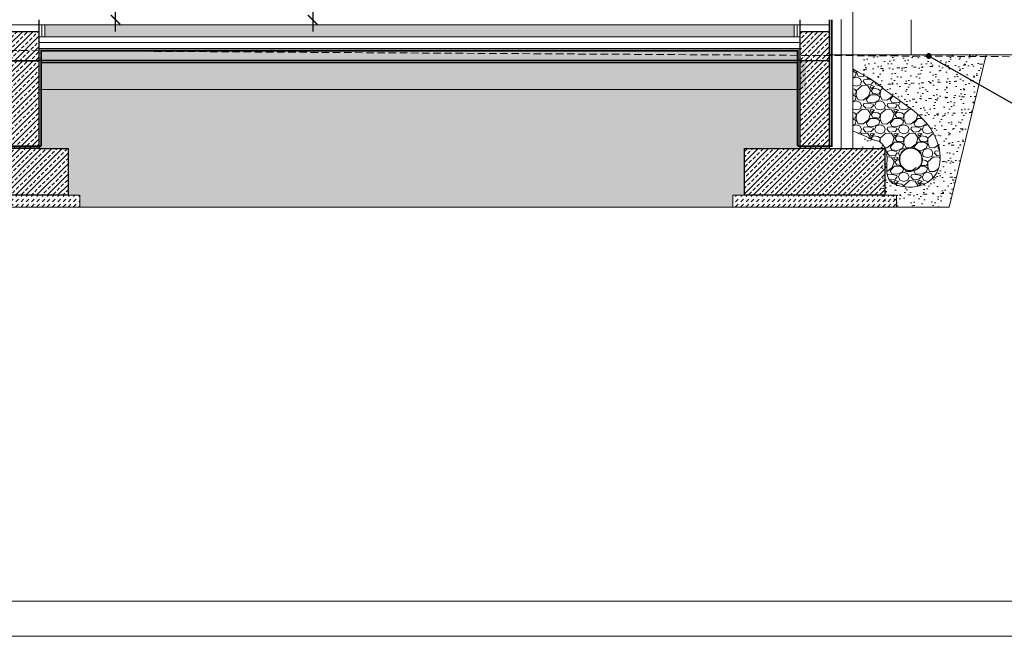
# Model space of a CAD drawing. Header units: millimetres. Extents: x -115268 to 140687, y -37779 to 24471.
# Tile 54 of 256: x 46723 to 47564, y -12796 to -12269. Entities that reach past the tile are written whole.
import ezdxf
from ezdxf import colors
from ezdxf.entities.mleader import LeaderData, LeaderLine
from ezdxf.math import Vec2, Vec3

# ---------------------------------------------------------------- set-up
doc = ezdxf.new("R2010")
doc.units = ezdxf.units.MM
doc.header["$PDMODE"] = 2
doc.header["$PDSIZE"] = 1
doc.linetypes.add('DASHED', pattern=[19.05, 12.7, -6.35])
doc.layers.get('0').update_dxf_attribs({"lineweight": 9})
for name, color, linetype, lineweight in [('A_CIENKA', 7, 'Continuous', 9), ('A_HATCH', 8, 'Continuous', 9), ('A_IZOLACJA', 8, 'ZIGZAG', 9), ('A_KONSTRUKCJA', 3, 'Continuous', 25), ('A_PRZERYW', 8, 'DASHED', 9), ('A_RAMKA', 7, 'Continuous', 9), ('A_WIDOK', 253, 'Continuous', 9)]:
    doc.layers.add(name, color=color, linetype=linetype, lineweight=lineweight)
doc.layers.add('A_WYMIAR', color=253, linetype='Continuous', lineweight=5, transparency=0.2)
doc.styles.add('romans 1-100', font='romans.shx', dxfattribs={"width": 0.7, "height": 17})
doc.linetypes.add('ZIGZAG', pattern='A,0.00254,-5.08,[131,ltypeshp.shx,S=5.08,R=0,X=-5.08,Y=0],-10.16,[131,ltypeshp.shx,S=5.08,R=180,X=5.08,Y=0],-5.08', length=20.32254)
doc.dimstyles.new('___SKALA_1_100', dxfattribs={"dimscale": 10, "dimtxt": 17, "dimasz": 0.8, "dimexe": 2, "dimexo": 2, "dimgap": 1, "dimtad": 1, "dimdec": 4, "dimrnd": 0.5, "dimdsep": 46, "dimtxsty": 'romans 1-100', "dimblk": 'ARCHTICK', "dimcen": 0.1, "dimdle": 1, "dimse1": 1, "dimse2": 1, "dimadec": 0, "dimazin": 0, "dimtfac": 1, "dimtdec": 4, "dimtix": 1, "dimtmove": 0, "dimatfit": 3, "dimldrblk": 'ARCHTICK', "dimfxl": 6, "dimfxlon": 1, "dimtolj": 1, "dimarcsym": 0})
pattern_1 = [(82.5, (94.794, -8.652), (-7.147627, 6.6950698), [0, -7.7216, 0, -8.636, 0, -8.255]), (52.5, (94.794, -8.652), (-3.7802186, 16.494657), [0, -4.1656, 0, -6.9596, 0, -2.667]), (12.5, (90.376, -13.07), (11.1659965, 11.2066462), [0, -2.54, 0, -9.144, 0, -11.938]), (2.5, (90.376, -13.07), (7.645622, 13.9510156), [0, -1.27, 0, -5.9944, 0, -6.858])]

# ---------------------------------------------------------------- blocks, each defined once
blk = doc.blocks.new('_Dot')
at = {"color": 0, "linetype": 'ByBlock', "lineweight": -2}
blk.add_line((-0.5, 0), (-1, 0), dxfattribs=at)
at = {"color": 0, "linetype": 'ByBlock', "const_width": 0.5}
blk.add_lwpolyline([(-0.25, 0, 1), (0.25, 0, 1)], format="xyb", close=True, dxfattribs=at)
blk = doc.blocks.new('_ArchTick')
at = {"color": 0, "linetype": 'ByBlock', "const_width": 0.15}
blk.add_lwpolyline([(-0.5, -0.5), (0.5, 0.5)], dxfattribs=at)
blk = doc.blocks.new('*D2042')
at = {"layer": 'A_WYMIAR', "color": 0, "lineweight": -2, "transparency": 16777216}
blk.add_line((46804.53, -12279.27), (46804.53, -11959.27), dxfattribs=at)
at = {"layer": 'Defpoints', "color": 0, "transparency": 16777216}
for p in [(46804.53, -11969.27), (46824.17, -11969.27), (46835.01, -12269.27)]:
    blk.add_point(p, dxfattribs=at)
at = {"layer": 'A_WYMIAR', "color": 0, "lineweight": -2, "transparency": 16777216, "xscale": 8, "yscale": 8, "zscale": 8}
for p, rotation in [((46804.53, -11969.27), 90), ((46804.53, -12269.27), 270)]:
    blk.add_blockref('_ArchTick', p, dxfattribs=dict(at, rotation=rotation))
at = {"layer": 'A_WYMIAR', "color": 0, "transparency": 16777216, "insert": (46786.03, -12119.27), "char_height": 17, "attachment_point": 5, "rotation": 90, "style": 'romans 1-100'}
blk.add_mtext('\\A1;300', dxfattribs=at)
blk = doc.blocks.new('*D2059')
at = {"layer": 'A_WYMIAR', "color": 0, "lineweight": -2, "ltscale": 0.5, "transparency": 16777216}
blk.add_line((46972.98, -11818.78), (46972.98, -12279.27), dxfattribs=at)
at = {"layer": 'Defpoints', "color": 0, "ltscale": 0.5, "transparency": 16777216}
for p in [(46734.17, -11828.78), (46734.17, -12269.27), (46972.98, -12269.27)]:
    blk.add_point(p, dxfattribs=at)
at = {"layer": 'A_WYMIAR', "color": 0, "lineweight": -2, "ltscale": 0.5, "transparency": 16777216, "xscale": 8, "yscale": 8, "zscale": 8}
for p, rotation in [((46972.98, -11828.78), 90), ((46972.98, -12269.27), 270)]:
    blk.add_blockref('_ArchTick', p, dxfattribs=dict(at, rotation=rotation))
at = {"layer": 'A_WYMIAR', "color": 0, "ltscale": 0.5, "transparency": 16777216, "insert": (46954.48, -12049.02), "char_height": 17, "attachment_point": 5, "rotation": 90, "style": 'romans 1-100'}
blk.add_mtext('\\A1;440.5', dxfattribs=at)
blk = doc.blocks.new('*D2060')
at = {"layer": 'A_WYMIAR', "color": 0, "lineweight": -2, "ltscale": 0.5, "transparency": 16777216}
blk.add_line((46191.95, -12273.94), (46191.95, -11813.46), dxfattribs=at)
at = {"layer": 'Defpoints', "color": 0, "ltscale": 0.5, "transparency": 16777216}
for p in [(46191.95, -11823.46), (46800.13, -11823.46), (46800.13, -12263.94)]:
    blk.add_point(p, dxfattribs=at)
at = {"layer": 'A_WYMIAR', "color": 0, "lineweight": -2, "ltscale": 0.5, "transparency": 16777216, "xscale": 8, "yscale": 8, "zscale": 8}
for p, rotation in [((46191.95, -11823.46), 90), ((46191.95, -12263.94), 270)]:
    blk.add_blockref('_ArchTick', p, dxfattribs=dict(at, rotation=rotation))
at = {"layer": 'A_WYMIAR', "color": 0, "ltscale": 0.5, "transparency": 16777216, "insert": (46173.45, -12043.7), "char_height": 17, "attachment_point": 5, "rotation": 90, "style": 'romans 1-100'}
blk.add_mtext('\\A1;440.5', dxfattribs=at)

msp = doc.modelspace()

# ---------------------------------------------------------------- hatches: boundary and pattern name
at = {"layer": 'A_CIENKA', "true_color": 0x636466}
h = msp.add_hatch(dxfattribs=at)
h.set_pattern_fill('GRAVEL', color=251, scale=0.8)
h.set_pattern_definition([(228.0127875, (-16746.2753, 10830.3986), (-162.560000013, -182.87999999), [2.7337715, -270.643869]), (184.969741, (-16748.1041, 10828.3666), (243.839999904, 20.320001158), [4.691238, -464.432391]), (132.510447, (-16752.7777, 10827.9602), (203.200000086, -223.519999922), [3.307852, -327.4777824]), (267.273689, (-16760.7025, 10822.8802), (20.320000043, 406.399999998), [4.272036, -422.9314994]), (292.8336542, (-16760.9057, 10818.613), (-101.600000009, 243.839999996), [4.1890696, -414.718462]), (357.273689, (-16759.2801, 10814.7522), (-406.399999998, 20.320000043), [4.272036, -422.9314994]), (37.6942405, (-16755.0129, 10814.549), (-264.159999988, -203.200000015), [5.649549, -559.3049225]), (72.2553284, (-16750.5425, 10818.0034), (142.240000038, 447.039999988), [5.333756, -528.042053]), (121.4295656, (-16748.9169, 10823.0834), (-162.560000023, 264.159999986), [4.286504, -424.3643656]), (175.2363583, (-16751.1521, 10826.741), (223.519999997, -20.320000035), [4.893706, -239.7914956]), (222.3974378, (-16756.0289, 10827.1474), (-243.839999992, -223.5200000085), [6.3286234, -626.53418]), (138.8140748, (-16740.5857, 10822.677), (-142.23999999, 121.92000001), [2.1600363, -213.8445266]), (171.4692344, (-16742.2113, 10824.0994), (264.160000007, -40.639999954), [4.109456, -406.837112]), (225, (-16746.275, 10824.709), (-5e-15, -20.32), [2.873675, -25.863145]), (203.1985905, (-16747.6977, 10827.1474), (101.6, 40.63999999), [1.5475306, -153.204979]), (291.8014095, (-16749.12, 10826.5378), (-20.32, 60.96), [2.188525, -107.238024]), (30.9637565, (-16748.3073, 10824.5058), (60.96, 40.64), [3.554557, -114.930385]), (161.565051, (-16745.259, 10826.3346), (40.64, -20.32), [2.570297, -61.687185]), (16.3895403, (-16760.9057, 10826.5378), (203.2, 60.96), [3.600704, -356.4706134]), (70.346176, (-16757.4513, 10827.5538), (-81.280000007, -223.519999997), [3.0207915, -299.0577254]), (293.1985905, (-16745.2593, 10830.3986), (-40.63999999, 101.6), [3.095041, -151.657469]), (343.6104597, (-16744.0401, 10827.5538), (-203.200000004, 60.959999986), [3.600704, -356.4706134]), (339.4439548, (-16760.9057, 10813.9394), (-101.6, 40.64), [3.4722816, -170.1418745]), (294.7751406, (-16757.6545, 10812.7202), (-101.60000012, 223.519999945), [2.909377, -288.028747]), (66.8014095, (-16745.056, 10810.0786), (40.63999999, 101.6), [3.095041, -151.657469]), (17.3540246, (-16743.8369, 10812.9234), (-264.159999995, -81.280000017), [3.406262, -337.219008]), (69.4439548, (-16755.013, 10810.0786), (-40.64, -101.6), [1.736141, -171.8780153]), (101.3099325, (-16746.2753, 10810.0786), (-20.32, 81.28), [1.036117, -102.57596]), (165.9637565, (-16746.4785, 10811.0946), (60.96, -20.32), [4.1890696, -79.592437]), (186.009006, (-16750.5425, 10812.1106), (203.199999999, 20.32000001), [3.882136, -384.330919]), (303.690068, (-16748.3073, 10822.677), (-20.32, 40.64), [2.930591, -70.334211]), (353.1572266, (-16746.6817, 10820.2386), (345.440000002, -40.639999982), [5.116454, -506.5280725]), (60.945396, (-16741.6017, 10819.629), (-81.28, -142.24), [2.092066, -207.1151385]), (90, (-16740.586, 10821.458), (-20.32, 20.32), [1.2192, -19.1008]), (120.2564372, (-16750.9489, 10812.7202), (81.27999999, -142.240000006), [2.8229357, -279.471526]), (48.0127875, (-16752.3713, 10815.1586), (162.560000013, 182.879999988), [5.467543, -267.9100976]), (0, (-16748.714, 10819.223), (20.32, 20.32), [5.2832, -15.0368]), (325.3048465, (-16743.4305, 10819.2226), (203.200000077, -142.23999989), [3.2128765, -318.074534]), (254.054604, (-16740.789, 10817.3938), (-20.32, -81.28), [2.9586326, -144.9732003]), (207.6459754, (-16741.6017, 10814.549), (-386.080000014, -203.199999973), [4.817161, -476.8997154]), (175.4260787, (-16745.8689, 10812.3138), (-264.16, 20.32), [5.0962357, -504.5267716])])
h.paths.add_polyline_path([(45447.16536, -12303.76834), (45164.16536, -12303.76834), (45164.16536, -12328.76834), (45447.16536, -12328.76834)])
h.paths.add_polyline_path([(46027.16536, -12328.76834), (46027.16536, -12303.76834), (45476.16536, -12303.76834), (45476.16536, -12328.76834)])
h.paths.add_polyline_path([(46739.16536, -12304.26834), (46739.16536, -12328.76834), (47394.16536, -12328.76834), (47394.16536, -12303.76834), (46052.16536, -12303.76834), (46052.16536, -12328.76834), (46714.16536, -12328.76834), (46714.16536, -12304.26834)])
h = msp.add_hatch(dxfattribs=at)
h.set_pattern_fill('GRAVEL', color=251, scale=0.8)
h.set_pattern_definition([(228.0127875, (-124191.3337, 194636.8803), (-162.560000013, -182.879999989), [2.7337715, -270.6438691]), (184.969741, (-124193.1625, 194634.8483), (243.8399999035, 20.3200011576), [4.6912378, -464.4323911]), (132.5104471, (-124197.8361, 194634.4419), (203.200000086, -223.519999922), [3.3078522, -327.4777824]), (267.273689, (-124205.7609, 194629.3619), (20.3200000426, 406.399999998), [4.2720362, -422.9314994]), (292.8336542, (-124205.9641, 194625.0947), (-101.6000000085, 243.8399999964), [4.1890696, -414.718462]), (357.273689, (-124204.3385, 194621.2339), (-406.399999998, 20.3200000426), [4.2720362, -422.9314994]), (37.69424047, (-124200.0713, 194621.0307), (-264.1599999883, -203.2000000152), [5.6495493, -559.3049225]), (72.25532837, (-124195.6009, 194624.4851), (142.2400000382, 447.0399999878), [5.3337562, -528.0420528]), (121.4295656, (-124193.9753, 194629.5651), (-162.560000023, 264.1599999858), [4.286504, -424.3643656]), (175.2363583, (-124196.2105, 194633.2227), (223.519999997, -20.320000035), [4.8937062, -239.7914956]), (222.3974378, (-124201.0873, 194633.6291), (-243.8399999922, -223.5200000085), [6.3286234, -626.5341801]), (138.8140748, (-124185.6441, 194629.1587), (-142.239999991, 121.92000001), [2.1600363, -213.8445266]), (171.4692344, (-124187.2697, 194630.5811), (264.160000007, -40.639999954), [4.1094558, -406.837112]), (225, (-124191.334, 194631.19), (-5e-15, -20.32), [2.8736747, -25.8631449]), (203.1985905, (-124192.756, 194633.629), (101.600000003, 40.639999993), [1.5475306, -153.204979]), (291.8014095, (-124194.1785, 194633.0195), (-20.320000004, 60.96), [2.188525, -107.2380239]), (30.9637565, (-124193.3657, 194630.9875), (60.96, 40.64), [3.5545573, -114.9303852]), (161.5650512, (-124190.318, 194632.816), (40.64, -20.32), [2.5702971, -61.687185]), (16.38954033, (-124205.9641, 194633.0195), (203.2, 60.96), [3.600704, -356.4706134]), (70.34617594, (-124202.5097, 194634.0355), (-81.2800000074, -223.5199999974), [3.0207915, -299.0577254]), (293.1985905, (-124190.3177, 194636.8803), (-40.639999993, 101.600000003), [3.0950408, -151.6574687]), (343.61045967, (-124189.0985, 194634.0355), (-203.2000000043, 60.959999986), [3.600704, -356.4706134]), (339.4439548, (-124205.964, 194620.421), (-101.6, 40.64), [3.4722816, -170.1418745]), (294.7751406, (-124202.7129, 194619.2019), (-101.600000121, 223.519999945), [2.909377, -288.028747]), (66.8014095, (-124190.1145, 194616.5603), (40.639999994, 101.600000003), [3.0950408, -151.6574687]), (17.35402464, (-124188.8953, 194619.4051), (-264.159999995, -81.280000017), [3.4062619, -337.2190078]), (69.4439548, (-124200.0713, 194616.5603), (-40.64, -101.6), [1.7361408, -171.8780153]), (101.3099325, (-124191.3337, 194616.5603), (-20.32, 81.28), [1.0361168, -102.5759597]), (165.9637565, (-124191.537, 194617.5763), (60.96, -20.32), [4.1890696, -79.5924367]), (186.00900596, (-124195.6009, 194618.5923), (203.199999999, 20.3200000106), [3.882136, -384.3309189]), (303.6900675, (-124193.3657, 194629.1587), (-20.32, 40.64), [2.930591, -70.3342109]), (353.1572266, (-124191.7401, 194626.7203), (345.4400000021, -40.639999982), [5.1164541, -506.5280725]), (60.9453959, (-124186.6601, 194626.1107), (-81.280000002, -142.239999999), [2.0920659, -207.1151385]), (90, (-124185.644, 194627.94), (-20.32, 20.32), [1.2192, -19.1008]), (120.25643716, (-124196.0073, 194619.2019), (81.27999999, -142.240000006), [2.8229357, -279.4715262]), (48.0127875, (-124197.4297, 194621.6403), (162.560000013, 182.879999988), [5.467543, -267.9100976]), (360, (-124193.772, 194625.704), (20.32, 20.32), [5.2832, -15.0368]), (325.3048465, (-124188.4889, 194625.7043), (203.200000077, -142.23999989), [3.2128765, -318.0745338]), (254.0546041, (-124185.8473, 194623.8755), (-20.32, -81.28), [2.9586326, -144.9732003]), (207.64597536, (-124186.6601, 194621.0307), (-386.0800000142, -203.199999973), [4.8171608, -476.8997154]), (175.42607874, (-124190.9273, 194618.7955), (-264.16, 20.32), [5.0962357, -504.5267716])])
edge = h.paths.add_edge_path()
edge.add_arc((47483.76236, -12388.63367), 10, 0, 360)
h.paths.add_polyline_path([(47459.52282, -12327.38765), (47459.24248, -12327.14772), (47458.22545, -12326.27021), (47457.10081, -12325.33006), (47455.78464, -12324.29221), (47454.19301, -12323.12157), (47452.24198, -12321.78309), (47449.84763, -12320.24169), (47446.92603, -12318.46229), (47443.39325, -12316.40982), (47439.16536, -12314.04922), (47438.31131, -12313.58169), (47437.4442, -12313.10841), (47434.16536, -12311.31965), (47434.16536, -12364.14352), (47451.8436, -12372.08661), (47451.92899, -12372.10341), (47452.01384, -12372.11951), (47452.09814, -12372.13493), (47452.18184, -12372.14971), (47452.26494, -12372.1639), (47452.34739, -12372.17752), (47452.42918, -12372.19061), (47452.51028, -12372.20321), (47452.59065, -12372.21536), (47452.67028, -12372.22708), (47452.74913, -12372.23842), (47452.82718, -12372.24941), (47452.90441, -12372.26008), (47452.98078, -12372.27048), (47453.05627, -12372.28064), (47453.13085, -12372.29059), (47453.20454, -12372.30035), (47453.27735, -12372.30995), (47453.34931, -12372.3194), (47453.42043, -12372.32873), (47453.49073, -12372.33794), (47453.56023, -12372.34706), (47453.62896, -12372.35611), (47453.69694, -12372.3651), (47453.76417, -12372.37406), (47453.8307, -12372.383), (47453.89653, -12372.39193), (47453.96168, -12372.40089), (47454.02618, -12372.40988), (47454.09005, -12372.41893), (47454.1533, -12372.42806), (47454.21596, -12372.43727), (47454.27804, -12372.44659), (47454.33958, -12372.45605), (47454.40057, -12372.46565), (47454.46106, -12372.47541), (47454.52106, -12372.48536), (47454.58058, -12372.49552), (47454.63965, -12372.50589), (47454.69829, -12372.5165), (47454.75652, -12372.52737), (47454.81435, -12372.53852), (47454.87182, -12372.54996), (47454.92894, -12372.56171), (47454.98572, -12372.57379), (47455.0422, -12372.58623), (47455.09838, -12372.59903), (47455.1543, -12372.61221), (47455.20996, -12372.62581), (47455.2654, -12372.63982), (47455.32063, -12372.65428), (47455.37567, -12372.66919), (47455.43054, -12372.68459), (47455.48527, -12372.70048), (47455.53987, -12372.71688), (47455.59435, -12372.73382), (47455.64876, -12372.75131), (47455.70309, -12372.76938), (47455.75738, -12372.78803), (47455.81164, -12372.80728), (47455.8659, -12372.82716), (47455.92017, -12372.84769), (47455.97447, -12372.86888), (47456.02883, -12372.89075), (47456.08326, -12372.91331), (47456.13779, -12372.9366), (47456.19243, -12372.96062), (47456.24721, -12372.98539), (47456.30215, -12373.01094), (47456.35726, -12373.03728), (47456.41257, -12373.06442), (47456.46809, -12373.0924), (47456.52385, -12373.12122), (47456.57987, -12373.1509), (47456.63616, -12373.18147), (47456.69275, -12373.21294), (47456.74967, -12373.24533), (47456.80691, -12373.27865), (47456.86452, -12373.31293), (47456.92251, -12373.34819), (47456.98089, -12373.38444), (47457.03968, -12373.42169), (47457.09886, -12373.45994), (47457.15842, -12373.49917), (47457.21835, -12373.53938), (47457.27862, -12373.58056), (47457.33924, -12373.6227), (47457.40017, -12373.66579), (47457.46141, -12373.70983), (47457.52295, -12373.75481), (47457.58476, -12373.80071), (47457.64684, -12373.84754), (47457.70917, -12373.89528), (47457.77174, -12373.94392), (47457.83453, -12373.99346), (47457.89753, -12374.04389), (47457.96072, -12374.0952), (47458.02409, -12374.14738), (47458.08763, -12374.20042), (47458.15132, -12374.25432), (47458.21515, -12374.30906), (47458.2791, -12374.36465), (47458.34316, -12374.42106), (47458.40731, -12374.4783), (47458.47154, -12374.53635), (47458.53584, -12374.59521), (47458.60019, -12374.65487), (47458.66458, -12374.71532), (47458.72899, -12374.77655), (47458.79341, -12374.83856), (47458.85783, -12374.90133), (47458.92223, -12374.96485), (47458.98659, -12375.02913), (47459.05091, -12375.09415), (47459.11517, -12375.1599), (47459.17935, -12375.22637), (47459.24344, -12375.29357), (47459.30742, -12375.36147), (47459.37129, -12375.43007), (47459.43502, -12375.49936), (47459.49861, -12375.56934), (47459.56203, -12375.64), (47459.62528, -12375.71132), (47459.68834, -12375.7833), (47459.7512, -12375.85593), (47459.81384, -12375.92921), (47459.87624, -12376.00312), (47459.9384, -12376.07766), (47460.0003, -12376.15282), (47460.06193, -12376.22858), (47460.12326, -12376.30495), (47460.18429, -12376.38192), (47460.24501, -12376.45947), (47460.30539, -12376.5376), (47460.36543, -12376.6163), (47460.4251, -12376.69556), (47460.48441, -12376.77537), (47460.54332, -12376.85573), (47460.60183, -12376.93663), (47460.65992, -12377.01805), (47460.71759, -12377.1), (47460.7748, -12377.18246), (47460.83156, -12377.26542), (47460.88785, -12377.34888), (47460.94364, -12377.43283), (47460.99894, -12377.51726), (47461.05371, -12377.60216), (47461.10796, -12377.68752), (47461.16166, -12377.77334), (47461.2148, -12377.85961), (47461.26737, -12377.94631), (47461.31936, -12378.03345), (47461.37074, -12378.12101), (47461.4215, -12378.20899), (47461.47163, -12378.29737), (47461.76976, -12378.85836), (47462.03953, -12379.43305), (47462.28059, -12380.02095), (47462.49435, -12380.6224), (47462.68224, -12381.23777), (47462.84569, -12381.86743), (47462.98613, -12382.51172), (47463.10499, -12383.17102), (47463.2037, -12383.84569), (47463.2837, -12384.53608), (47463.3464, -12385.24257), (47463.39325, -12385.96551), (47463.42566, -12386.70527), (47463.44508, -12387.4622), (47463.45294, -12388.23667), (47463.45065, -12389.02904), (47463.43966, -12389.83968), (47463.42139, -12390.66895), (47463.39727, -12391.5172), (47463.36874, -12392.3848), (47463.33722, -12393.27211), (47463.30468, -12394.17881), (47463.27565, -12395.10119), (47463.25545, -12396.03453), (47463.24941, -12396.97412), (47463.26284, -12397.91524), (47463.30107, -12398.85317), (47463.36943, -12399.78318), (47463.47322, -12400.70057), (47463.61777, -12401.60061), (47463.80841, -12402.47858), (47464.05045, -12403.32977), (47464.34921, -12404.14945), (47464.71002, -12404.93291), (47465.13815, -12405.67545), (47465.63542, -12406.37437), (47466.19811, -12407.03011), (47466.82202, -12407.64343), (47467.50293, -12408.21506), (47468.23663, -12408.74575), (47469.01891, -12409.23624), (47469.84556, -12409.68728), (47470.71236, -12410.09962), (47471.6151, -12410.47398), (47472.54957, -12410.81112), (47473.51156, -12411.11179), (47474.49685, -12411.37671), (47475.50123, -12411.60665), (47476.52049, -12411.80234), (47477.55041, -12411.96452), (47478.58679, -12412.09395), (47479.62542, -12412.19135), (47480.66207, -12412.25749), (47481.69254, -12412.29309), (47482.7136, -12412.29881), (47483.72428, -12412.27508), (47484.72394, -12412.2223), (47485.71192, -12412.14088), (47486.68758, -12412.0312), (47487.65026, -12411.89367), (47488.59933, -12411.72869), (47489.53412, -12411.53666), (47490.45399, -12411.31799), (47491.3583, -12411.07306), (47492.24639, -12410.80229), (47493.11762, -12410.50606), (47493.97134, -12410.18479), (47494.80689, -12409.83887), (47495.62364, -12409.4687), (47496.42093, -12409.07468), (47497.19811, -12408.65721), (47497.95453, -12408.2167), (47498.68955, -12407.75354), (47499.40252, -12407.26813), (47500.09279, -12406.76087), (47500.75971, -12406.23216), (47501.40263, -12405.68241), (47502.0209, -12405.11201), (47502.61388, -12404.52136), (47503.18092, -12403.91086), (47503.72136, -12403.28092), (47504.23457, -12402.63193), (47504.71988, -12401.9643), (47505.17687, -12401.27847), (47505.60581, -12400.57506), (47506.00711, -12399.85475), (47506.3812, -12399.11817), (47506.72848, -12398.366), (47507.04938, -12397.59889), (47507.3443, -12396.81749), (47507.42357, -12396.58355), (47507.82204, -12395.27772), (47508.10707, -12394.16379), (47508.34484, -12393.02878), (47508.53601, -12391.87432), (47508.68125, -12390.70205), (47508.78124, -12389.51361), (47508.83664, -12388.31065), (47508.84814, -12387.09481), (47508.81641, -12385.86772), (47508.74211, -12384.63102), (47508.62592, -12383.38636), (47508.46851, -12382.13538), (47508.27055, -12380.87971), (47508.03272, -12379.621), (47507.75568, -12378.36088), (47507.44012, -12377.10101), (47507.08669, -12375.84301), (47506.69609, -12374.58852), (47506.26896, -12373.3392), (47505.806, -12372.09667), (47505.30787, -12370.86259), (47504.77524, -12369.63858), (47504.20879, -12368.42629), (47503.60918, -12367.22736), (47502.9771, -12366.04343), (47502.31321, -12364.87614), (47501.61818, -12363.72713), (47500.89269, -12362.59805), (47500.13752, -12361.49013), (47499.35389, -12360.40315), (47498.54309, -12359.33655), (47497.70645, -12358.28974), (47496.84526, -12357.26216), (47495.96084, -12356.25324), (47495.05449, -12355.2624), (47494.12753, -12354.28907), (47493.18127, -12353.33268), (47492.217, -12352.39266), (47491.23605, -12351.46843), (47490.23971, -12350.55943), (47489.22931, -12349.66509), (47488.20614, -12348.78482), (47487.17152, -12347.91807), (47486.12675, -12347.06425), (47485.07315, -12346.2228), (47484.01202, -12345.39314), (47482.94467, -12344.57471), (47481.87241, -12343.76693), (47480.79656, -12342.96923), (47479.7184, -12342.18103), (47478.63927, -12341.40177), (47477.56046, -12340.63088), (47476.48329, -12339.86778), (47475.40905, -12339.11189), (47474.33907, -12338.36266), (47473.27465, -12337.61951), (47472.2171, -12336.88186), (47471.16773, -12336.14914), (47470.12785, -12335.42079), (47469.09876, -12334.69623), (47468.08178, -12333.97488), (47467.07821, -12333.25619), (47466.08936, -12332.53956), (47465.11654, -12331.82445), (47464.16106, -12331.11026), (47463.22423, -12330.39643), (47462.30736, -12329.6824), (47461.41176, -12328.96758), (47460.53873, -12328.2514), (47459.68958, -12327.5333)])
edge = h.paths.add_edge_path()
edge.add_arc((47483.76236, -12388.63367), 10, 307.23801831, 485.11892705)
edge.add_arc((47484.06088, -12388.41536), 10, -54.88107389, 127.23801929, ccw=False)
at = {"layer": 'A_HATCH', "transparency": 33554687}
h = msp.add_hatch(dxfattribs=at)
h.set_pattern_fill('DASH', color=256, angle=45)
h.set_pattern_definition([(45, (94.7944, -8.652), (0, 4.49012806), [3.175, -3.175])])
h.paths.add_polyline_path([(45454.16536, -12293.76834), (45164.16536, -12293.76834), (45164.16536, -12303.76834), (45166.16536, -12303.76834), (45166.16536, -12295.76834), (45454.16536, -12295.76834)])
h.paths.add_polyline_path([(45562.90669, -12293.76834), (45454.16536, -12293.76834), (45454.16536, -12295.76834), (45562.90669, -12295.76834)])
h.paths.add_polyline_path([(45474.16536, -12295.76834), (45474.16536, -12303.76834), (45562.90669, -12303.76834), (45562.90669, -12295.76834)])
h.paths.add_polyline_path([(45479.16536, -12273.76834), (45479.16536, -12283.76834), (45562.90669, -12283.76834), (45562.90669, -12273.76834)])
h.paths.add_polyline_path([(45484.16536, -12283.76834), (45479.16536, -12273.76834)], flags=16)
h.paths.add_polyline_path([(45449.16536, -12303.76834), (45449.16536, -12295.76834), (45166.16536, -12295.76834), (45166.16536, -12303.76834)])
h.paths.add_polyline_path([(46027.16536, -12303.76834), (46027.16536, -12293.9539), (45562.90669, -12295.76834), (45562.90669, -12303.76834)])
h.paths.add_polyline_path([(46022.16536, -12283.76834), (46022.16536, -12273.76834), (45562.90669, -12273.76834), (45562.90669, -12283.76834)])
h.paths.add_polyline_path([(46739.16536, -12293.76834), (46739.16536, -12303.76834), (47389.16536, -12303.76834), (47389.16536, -12293.76834)])
h.paths.add_polyline_path([(46714.16536, -12303.76834), (46714.16536, -12293.76834), (46074.64499, -12293.76834), (46052.16536, -12293.8562), (46052.16536, -12303.76834)])
h.paths.add_polyline_path([(46709.16536, -12283.76834), (46709.16536, -12273.76834), (46421.37605, -12273.76834), (46421.37605, -12280.34404), (46417.10377, -12273.76834), (46057.16536, -12273.76834), (46057.16536, -12283.76834)])
h.paths.add_polyline_path([(46744.16536, -12273.76834), (46744.16536, -12283.76834), (47384.16536, -12283.76834), (47384.16536, -12273.76834)])
h = msp.add_hatch(dxfattribs=at)
h.set_pattern_fill('ANSI33', color=256)
h.set_pattern_definition([(45, (1575, -629.4885), (-4.4901281, 4.4901281), []), (45, (1579.49, -629.4885), (-4.4901281, 4.4901281), [3.175, -1.5875])])
h.paths.add_polyline_path([(46739.16536, -12279.26834), (46714.16536, -12279.26834), (46714.16536, -12304.26834), (46739.16536, -12304.26834)])
h = msp.add_hatch(dxfattribs=at)
h.set_pattern_fill('ANSI33', color=256)
h.set_pattern_definition([(45, (2250, -629.4885), (-4.4901281, 4.4901281), []), (45, (2254.49, -629.4885), (-4.4901281, 4.4901281), [3.175, -1.5875])])
h.paths.add_polyline_path([(47414.16536, -12279.26834), (47389.16536, -12279.26834), (47389.16536, -12304.26834), (47414.16536, -12304.26834)])
h = msp.add_hatch(dxfattribs=at)
h.set_pattern_fill('AR-SAND', color=256, scale=0.2, angle=45)
h.set_pattern_definition(pattern_1)
edge = h.paths.add_edge_path()
edge.add_line((47548.06349, -12299.26834), (47439.16536, -12299.26834))
edge.add_line((47439.16536, -12299.26834), (47439.16536, -12314.04922))
edge.add_spline(control_points=[(47439.16536, -12314.04922), (47454.03932, -12322.21209), (47466.48094, -12335.18305), (47505.87089, -12354.55695), (47513.58542, -12402.34525), (47485.81547, -12415.15484), (47462.72202, -12408.71124), (47463.46745, -12390.59146), (47463.74972, -12379.72168), (47456.92278, -12372.67421), (47454.47451, -12372.48301), (47452.26929, -12372.17244), (47439.16536, -12366.36457)], knot_values=[47.550004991, 47.550004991, 47.550004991, 47.550004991, 60.389279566, 107.278336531, 145.03255, 169.159682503, 185.011106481, 196.291309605, 212.65533975, 223.599852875, 232.277114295, 234.313552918, 234.313552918, 234.313552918, 234.313552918], degree=3, periodic=0)
edge.add_line((47439.16536, -12366.36457), (47439.16536, -12379.26834))
edge.add_line((47439.16536, -12379.26834), (47459.16536, -12379.26834))
edge.add_line((47459.16536, -12379.26834), (47459.16536, -12419.26834))
edge.add_line((47459.16536, -12419.26834), (47464.16536, -12429.26834))
edge.add_line((47464.16536, -12429.26834), (47516.49977, -12429.26834))
edge.add_line((47516.49977, -12429.26834), (47548.06349, -12299.26834))
h = msp.add_hatch(dxfattribs=at)
h.set_pattern_fill('ANSI33', color=256)
h.set_pattern_definition([(45, (1575, -654.4885), (-4.4901281, 4.4901281), []), (45, (1579.49, -654.4885), (-4.4901281, 4.4901281), [3.175, -1.5875])])
h.paths.add_polyline_path([(46739.16536, -12304.26834), (46714.16536, -12304.26834), (46714.16536, -12379.26834), (46739.16536, -12379.26834)])
h = msp.add_hatch(dxfattribs=at)
h.set_pattern_fill('ANSI33', color=256)
h.set_pattern_definition([(45, (2250, -654.4885), (-4.4901281, 4.4901281), []), (45, (2254.49, -654.4885), (-4.4901281, 4.4901281), [3.175, -1.5875])])
h.paths.add_polyline_path([(47414.16536, -12304.26834), (47389.16536, -12304.26834), (47389.16536, -12379.26834), (47414.16536, -12379.26834)])
h = msp.add_hatch(dxfattribs=at)
h.set_pattern_fill('AR-SAND', color=256, scale=0.2, angle=45)
h.set_pattern_definition(pattern_1)
h.paths.add_polyline_path([(45201.66536, -12419.26834), (45201.66536, -12429.26834), (45391.66536, -12429.26834), (45391.66536, -12419.26834), (45401.66536, -12419.26834), (45401.66536, -12379.26834), (45449.16536, -12379.26834), (45449.16536, -12328.76834), (45166.16536, -12328.76834), (45166.16536, -12377.43763), (45164.16536, -12377.43763), (45164.16536, -12379.26834), (45191.66536, -12379.26834), (45191.66536, -12419.26834)])
h.paths.add_polyline_path([(46052.16536, -12328.76834), (46052.16536, -12419.26834), (46027.16536, -12419.26834), (46027.16536, -12328.76834), (45474.16536, -12328.76834), (45474.16536, -12379.26834), (45521.66536, -12379.26834), (45521.66536, -12419.26834), (45531.66536, -12419.26834), (45531.66536, -12429.26834), (46348.25382, -12429.26834), (46348.25382, -12328.76834)])
h.paths.add_polyline_path([(46764.16536, -12419.26834), (46774.16536, -12419.26834), (46774.16536, -12429.26834), (47331.66536, -12429.26834), (47331.66536, -12419.26834), (47341.66536, -12419.26834), (47341.66536, -12379.26834), (47389.16536, -12379.26834), (47389.16536, -12377.26834), (47389.16536, -12328.76834), (46739.16536, -12328.76834), (46739.16536, -12379.26834), (46764.16536, -12379.26834)])
h.paths.add_polyline_path([(46674.16536, -12419.26834), (46684.16536, -12419.26834), (46684.16536, -12379.26834), (46714.16536, -12379.26834), (46714.16536, -12328.76834), (46348.25382, -12328.76834), (46348.25382, -12429.26834), (46674.16536, -12429.26834)])
h = msp.add_hatch(dxfattribs=at)
h.set_pattern_fill('ANSI33', color=256)
h.set_pattern_definition([(45, (1575, -2e-09), (-4.4901281, 4.4901281), []), (45, (1579.49, -2e-09), (-4.4901281, 4.4901281), [3.175, -1.5875])])
h.paths.add_polyline_path([(46764.16536, -12379.26834), (46739.16536, -12379.26834), (46714.16536, -12379.26834), (46684.16536, -12379.26834), (46684.16536, -12419.26834), (46714.16536, -12419.26834), (46764.16536, -12419.26834)])
h = msp.add_hatch(dxfattribs=at)
h.set_pattern_fill('ANSI33', color=256)
h.set_pattern_definition([(45, (2250, -3e-09), (-4.4901281, 4.4901281), []), (45, (2254.49, -3e-09), (-4.4901281, 4.4901281), [3.175, -1.5875])])
h.paths.add_polyline_path([(47461.66536, -12379.26834), (47414.16536, -12379.26834), (47389.16536, -12379.26834), (47341.66536, -12379.26834), (47341.66536, -12419.26834), (47389.16536, -12419.26834), (47461.66536, -12419.26834)])
h = msp.add_hatch(dxfattribs=at)
h.set_pattern_fill('DASH', color=256, angle=45)
h.set_pattern_definition([(45, (1683.445, -1325.1134), (0, 4.49012806), [3.175, -3.175])])
h.paths.add_polyline_path([(46674.16536, -12419.26834), (46736.66536, -12419.26834), (46774.16536, -12419.26834), (46774.16536, -12429.26834), (46674.16536, -12429.26834)])
h = msp.add_hatch(dxfattribs=at)
h.set_pattern_fill('DASH', color=256, angle=45)
h.set_pattern_definition([(45, (2360.945, -1325.1134), (0, 4.49012806), [3.175, -3.175])])
h.paths.add_polyline_path([(47331.66536, -12419.26834), (47414.16536, -12419.26834), (47471.66536, -12419.26834), (47471.66536, -12429.26834), (47331.66536, -12429.26834)])

# ---------------------------------------------------------------- linework, layer by layer
at = {"layer": 'A_CIENKA'}
for p, q in [((47434.16536, -11942.87672), (47434.16536, -12379.26834)), ((47414.16536, -12299.26834), (47809.10759, -12299.26834)), ((47471.66536, -12429.26834), (45101.66536, -12429.26834))]:
    msp.add_line(p, q, dxfattribs=at)
for points in [[(44143.29342, -9825.90398), (48343.29342, -9825.90398), (48343.29342, -12795.90398), (44143.29342, -12795.90398), (44143.29342, -9825.90398)], [(47471.66536, -12429.26834), (47516.49977, -12429.26834), (47548.06349, -12299.26834)], [(46774.16536, -12419.26834), (46774.16536, -12429.26834), (46674.16536, -12429.26834), (46674.16536, -12419.26834), (46774.16536, -12419.26834)], [(47471.66536, -12419.26834), (47471.66536, -12429.26834), (47331.66536, -12429.26834), (47331.66536, -12419.26834), (47471.66536, -12419.26834)]]:
    msp.add_lwpolyline(points, dxfattribs=at)
for radius in [10, 9.5]:
    msp.add_circle((47483.76236, -12388.63367), radius, dxfattribs=at)
at = {"layer": 'A_CIENKA', "ltscale": 0.2}
msp.add_open_spline([(47434.16536, -12311.31965), (47435.2583, -12311.9159), (47436.35125, -12312.51216), (47437.4442, -12313.10841), (47438.02372, -12313.42457), (47438.60325, -12313.74073), (47439.16536, -12314.04922), (47454.03932, -12322.21209), (47466.48094, -12335.18305), (47505.87089, -12354.55695), (47513.58542, -12402.34525), (47485.81547, -12415.15484), (47462.72202, -12408.71124), (47463.46745, -12390.59146), (47463.74972, -12379.72168), (47456.92278, -12372.67421), (47454.47451, -12372.48301), (47452.26929, -12372.17244), (47439.16536, -12366.36457), (47437.66446, -12365.69935), (47435.99715, -12364.95871), (47434.16536, -12364.14352)], degree=3, knots=[46.149720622, 46.149720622, 46.149720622, 46.149720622, 47.064793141, 47.064793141, 47.064793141, 47.550004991, 47.550004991, 47.550004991, 60.389279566, 107.278336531, 145.03255, 169.159682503, 185.011106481, 196.291309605, 212.65533975, 223.599852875, 232.277114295, 234.313552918, 234.313552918, 234.313552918, 234.546802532, 234.546802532, 234.546802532, 234.546802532], dxfattribs=at)
at = {"layer": 'A_HATCH'}
msp.add_line((47484.16536, -12299.26834), (47484.16536, -12269.26834), dxfattribs=at)
at = {"layer": 'A_IZOLACJA', "ltscale": 0.01}
for points in [[(46741.66536, -12273.76834), (46741.66536, -12283.76834)], [(47386.66536, -12273.76834), (47386.66536, -12283.76834)], [(47424.16536, -12269.09905), (47424.16536, -12379.09905)], [(46739.16536, -12288.76834), (47389.16536, -12288.76834)]]:
    msp.add_lwpolyline(points, dxfattribs=at)
at = {"layer": 'A_IZOLACJA', "linetype": 'DASHED', "ltscale": 0.01, "const_width": 1.5}
for points in [[(47387.16536, -12377.26834), (47416.16536, -12377.26834), (47416.16536, -12269.26834)], [(46741.16536, -12377.43763), (46712.16536, -12377.43763), (46712.16536, -12377.43763), (46712.16536, -12295.76834)], [(47387.16536, -12377.26834), (47387.16536, -12295.76834), (46741.16536, -12295.76834)], [(46741.16536, -12377.26834), (46741.16536, -12295.76834), (47022.16536, -12295.76834)], [(47387.16536, -12305.79407), (46741.16536, -12305.79407)]]:
    msp.add_lwpolyline(points, dxfattribs=at)
at = {"layer": 'A_KONSTRUKCJA'}
for points in [[(46739.16536, -12269.26834), (46739.16536, -12379.26834), (46764.16536, -12379.26834), (46764.16536, -12419.26834), (46714.16536, -12419.26834), (46684.16536, -12419.26834), (46684.16536, -12379.26834), (46714.16536, -12379.26834), (46714.16536, -12269.26834)], [(47414.16536, -12269.26834), (47414.16536, -12379.26834), (47461.66536, -12379.26834), (47461.66536, -12419.26834), (47389.16536, -12419.26834), (47341.66536, -12419.26834), (47341.66536, -12379.26834), (47389.16536, -12379.26834), (47389.16536, -12269.26834)], [(46739.16536, -12293.76834), (47389.16536, -12293.76834)], [(46739.16536, -12303.76834), (47389.16536, -12303.76834)], [(47414.16536, -12379.26834), (47389.16536, -12379.26834)]]:
    msp.add_lwpolyline(points, dxfattribs=at)
at = {"layer": 'A_KONSTRUKCJA', "ltscale": 0.5}
for points in [[(46714.16536, -12279.26834), (46739.16536, -12279.26834), (46739.16536, -12304.26834), (46714.16536, -12304.26834)], [(47389.16536, -12279.26834), (47414.16536, -12279.26834), (47414.16536, -12304.26834), (47389.16536, -12304.26834)], [(46714.16536, -12304.26834), (46739.16536, -12304.26834), (46739.16536, -12379.26834), (46714.16536, -12379.26834)]]:
    msp.add_lwpolyline(points, close=True, dxfattribs=at)
at = {"layer": 'A_PRZERYW', "ltscale": 0.5}
msp.add_line((44323.29342, -12280.81329), (47809.10759, -12302.34219), dxfattribs=at)
at = {"layer": 'A_RAMKA'}
msp.add_lwpolyline([(44323.29342, -9855.90398), (48309.10759, -9855.90398), (48309.10759, -12765.90398), (44323.29342, -12765.90398)], close=True, dxfattribs=at)
at = {"layer": 'A_WIDOK'}
for points in [[(45114.16536, -12273.76834), (47414.16536, -12273.76834)], [(46739.16536, -12273.76834), (46744.16536, -12273.76834), (46744.16536, -12283.76834)], [(47389.16536, -12273.76834), (47384.16536, -12273.76834), (47384.16536, -12283.76834)], [(46739.16536, -12283.76834), (47389.16536, -12283.76834)], [(46739.16536, -12328.76834), (47389.16536, -12328.76834)]]:
    msp.add_lwpolyline(points, dxfattribs=at)
at = {"layer": 'A_WYMIAR'}
msp.add_line((47394.16536, -12419.26834), (47419.16536, -12419.26834), dxfattribs=at)

# ---------------------------------------------------------------- dimensions: what is measured, and where the dimension line sits
at = {"layer": 'A_WYMIAR', "ltscale": 0.5}
for p1, p2, distance, picture, middle in [((46800.12868, -12263.94384), (46800.12868, -11823.45531), 608.18028, '*D2060', (46173.4484, -12043.69957)), ((46734.16536, -11828.77982), (46734.16536, -12269.26834), 238.81302, '*D2059', (46954.47838, -12049.02408))]:
    dim = msp.add_aligned_dim(p1=p1, p2=p2, distance=distance, dimstyle='___SKALA_1_100', dxfattribs=at)
    dim.commit()
    dim.dimension.update_dxf_attribs({"geometry": picture, "text_midpoint": middle})
at = {"layer": 'A_WYMIAR'}
dim = msp.add_linear_dim(base=(46804.53335, -11969.26834), p1=(46835.00855, -12269.26834), p2=(46824.16536, -11969.26834), angle=90, dimstyle='___SKALA_1_100', dxfattribs=at)
dim.commit()
dim.dimension.update_dxf_attribs({"geometry": '*D2042', "text_midpoint": (46786.03335, -12119.26834)})

# ---------------------------------------------------------------- leaders
at = {"layer": 'A_CIENKA'}
ml = msp.add_multileader_mtext('Standard', dxfattribs=at)
ml.set_content('{\\Fromans.shx;TEREN ISTNIEJĄCY}', color=256)
ml.set_leader_properties()
ml.set_arrow_properties(name='DOT')
ml.build(insert=Vec2(0, 0))
ml.multileader.update_dxf_attribs({"arrow_head_size": 5})
ctx = ml.context
ctx.base_point, ctx.char_height, ctx.arrow_head_size, ctx.landing_gap_size, ctx.plane_origin = Vec3(47608.04893, -12357.4798), 10, 5, 0.09, Vec3(47574.95173, -12523.11688)
notes = []
notes.append((ctx, [(0, (1, 1, 0), (47600.04893, -12357.4798), (1, 0), 8, [(0, [(47499.16147, -12300.27305)], 0, [])])]))
ctx.mtext.insert, ctx.mtext.width, ctx.mtext.flow_direction = Vec3(47608.13893, -12351.5298), 239.2869378, 5
for ctx, leaders in notes:
    for number, flags, end, landing, length, lines in leaders:
        leader = LeaderData()
        leader.index, (leader.has_last_leader_line, leader.has_dogleg_vector, leader.attachment_direction) = number, flags
        leader.last_leader_point, leader.dogleg_vector, leader.dogleg_length = Vec3(end), Vec3(landing), length
        for number, points, colour, breaks in lines:
            line = LeaderLine()
            line.index, line.vertices, line.color, line.breaks = number, Vec3.list(points), colors.encode_raw_color(colour), breaks
            leader.lines.append(line)
        ctx.leaders.append(leader)

doc.saveas('drawing.dxf')
